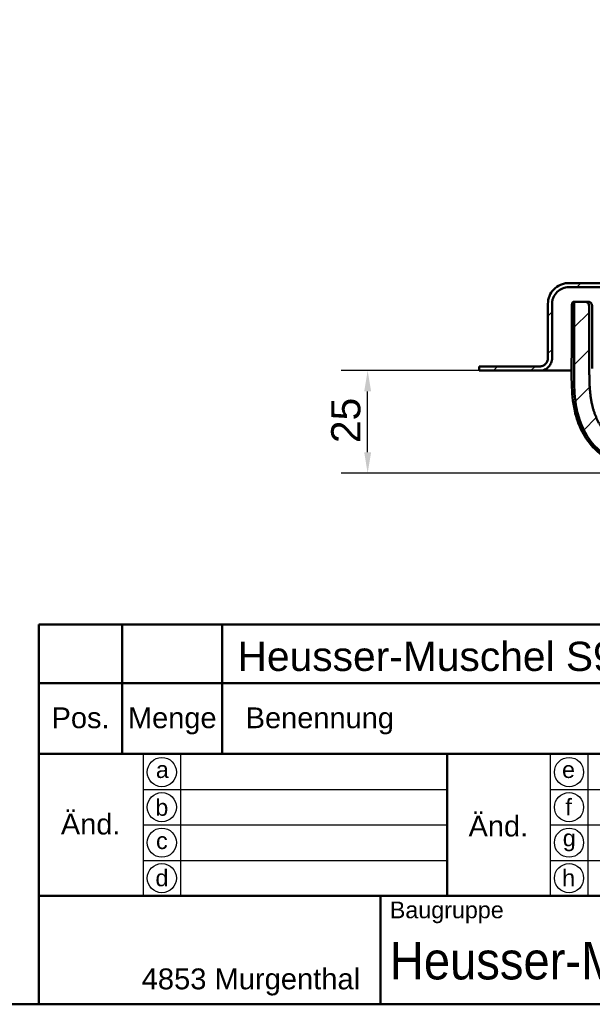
# Model space of a CAD drawing. Header units: millimetres. Extents: x 20 to 833, y 20 to 574.
# Tile 15 of 20: x 435 to 573, y 20 to 256. Entities that reach past the tile are written whole.
import ezdxf
from ezdxf.enums import TextEntityAlignment as Align

# ---------------------------------------------------------------- set-up
doc = ezdxf.new("R2010")
doc.units = ezdxf.units.MM
doc.header["$LTSCALE"] = 2
for name, color, linetype, lineweight in [('Bemaßungen(DIN)', 7, 'Continuous', 25), ('Sichtbare Kanten(DIN)', 7, 'Continuous', 50), ('Skizziergeometrie(DIN)', 7, 'Continuous', 50), ('Skizzierlinie(DIN)', 7, 'Continuous', 25), ('Symbole(DIN)', 7, 'Continuous', 25)]:
    doc.layers.add(name, color=color, linetype=linetype, lineweight=lineweight)
doc.layers.add('Schraffur', color=179, linetype='Continuous', lineweight=9, true_color=0x1e1e47)
doc.styles.add('Aktuell-DIN', font='arial.ttf')
doc.styles.add('STANDARD-DIN~0', font='arial.ttf')
doc.styles.add('Textstil10', font='arial.ttf')
doc.styles.add('Textstil41', font='arial.ttf', dxfattribs={"width": 0.8})
doc.styles.add('Textstil83', font='arial.ttf', dxfattribs={"width": 0.8})
doc.dimstyles.new('CAD-LAN', dxfattribs={"dimscale": 2, "dimtxt": 3.5, "dimasz": 2.5, "dimexe": 3.175, "dimexo": 0, "dimgap": 0.8, "dimtad": 1, "dimrnd": 1e-08, "dimtxsty": 'STANDARD-DIN~0', "dimcen": 0.09, "dimdle": 10, "dimclrd": 250, "dimclre": 250, "dimclrt": 250, "dimadec": 0, "dimazin": 2, "dimtfac": 1, "dimtmove": 0, "dimatfit": 3, "dimfxl": 1, "dimtolj": 1, "dimtzin": 0, "dimlwd": 25, "dimlwe": 25, "dimarcsym": 0})

# ---------------------------------------------------------------- blocks, each defined once
blk = doc.blocks.new('Ränder Standardrahmen')
at = {"layer": 'Skizziergeometrie(DIN)', "flags": 128}
blk.add_lwpolyline([(10, 10), (10, 287), (410, 287), (410, 10), (10, 10)], dxfattribs=at)
blk = doc.blocks.new('Schriftfelder Heusser')
at = {"layer": 'Skizziergeometrie(DIN)'}
for p, q in [((101, 229.92), (101, 236.92)), ((101, 236.92), (291, 236.92)), ((111, 229.92), (111, 236.92)), ((123, 229.92), (123, 236.92)), ((101, 191.42), (101, 229.92)), ((101, 229.92), (291, 229.92)), ((111, 229.92), (111, 221.42)), ((123, 229.92), (123, 221.42)), ((101, 221.42), (291, 221.42)), ((150, 221.42), (150, 204.42)), ((101, 204.42), (291, 204.42)), ((142, 204.42), (142, 191.42)), ((291, 191.42), (101, 191.42))]:
    blk.add_line(p, q, dxfattribs=at)
at = {"layer": 'Skizzierlinie(DIN)'}
for p, q in [((113.5, 221.42), (113.5, 204.42)), ((118, 221.42), (118, 204.42)), ((162.35, 221.42), (162.35, 204.42)), ((166.85, 221.42), (166.85, 204.42)), ((113.5, 217.17), (150, 217.17)), ((162.35, 217.17), (278, 217.17)), ((113.5, 212.92), (150, 212.92)), ((162.35, 212.92), (278, 212.92)), ((113.5, 208.67), (150, 208.67)), ((162.35, 208.67), (278, 208.67))]:
    blk.add_line(p, q, dxfattribs=at)
for centre in [(115.75, 219.25), (164.6, 219.25), (115.75, 215.04), (164.6, 215.04), (115.75, 210.79), (164.6, 210.79), (115.75, 206.54), (164.6, 206.54)]:
    blk.add_circle(centre, 1.75, dxfattribs=at)
at = {"layer": 'Symbole(DIN)', "color": 179, "true_color": 0x262659, "style": 'Aktuell-DIN'}
for s, insert, char_height, attachment_point in [('Pos.', (106, 227), 2.489, 2), ('Menge', (117, 227), 2.489, 2), ('Benennung', (125.81, 225.38), 2.489, 4), ('\\fArial|b0|i0;a', (115.81, 219.53), 2, 5), ('\\fArial|b0|i0;e', (164.54, 219.53), 2, 5), ('\\fArial|b0|i0;b', (115.75, 215), 2, 5), ('\\fArial|b0|i0;f', (164.55, 215.06), 2, 5), ('\\fArial|b0|i0;c', (115.75, 211.01), 2, 5), ('\\fArial|b0|i0;g', (164.63, 211.05), 2, 5), ('\\fArial|b0|i0;d', (115.76, 206.55), 2, 5), ('\\fArial|b0|i0;h', (164.55, 206.57), 2, 5), ('\\fArial|b0|i0;\\H2.0000;Baugruppe', (143.1, 203.73), 2, 1), ('\\fArial|b0|i0;\\H2.5000;4853 Murgenthal', (113.33, 192.46), 2.5, 7)]:
    blk.add_mtext(s, dxfattribs=dict(at, insert=insert, char_height=char_height, attachment_point=attachment_point))
at = {"layer": 'Symbole(DIN)', "color": 179, "true_color": 0x262659, "char_height": 2.489, "width": 12.3494, "attachment_point": 5, "style": 'Aktuell-DIN'}
for insert in [(107.21, 213), (156.12, 212.76)]:
    blk.add_mtext('Änd.', dxfattribs=dict(at, insert=insert))
at = {"layer": 'Symbole(DIN)', "color": 7, "insert": (143.1, 196.62), "char_height": 4.5, "width": 90.18, "attachment_point": 4, "style": 'Aktuell-DIN'}
blk.add_mtext('\\fArial|b0|i0;\\W0.90;\\H4.5000;Heusser-Muschel Serie 9  EN179', dxfattribs=at)
at = {"layer": 'Symbole(DIN)', "color": 179, "true_color": 0x262659, "style": 'Textstil10'}
blk.add_attdef('ERSTELLUNGSDATUM_001', (217.23, 218.29), '', height=2, dxfattribs=at)
at = {"layer": 'Symbole(DIN)', "color": 179, "true_color": 0x262659}
for tag, height, style, p in [('AUTOR', 2.49, 'Aktuell-DIN', (240.03, 219.26)), ('KONTROLLDATUM', 2, 'Textstil10', (217.42, 215.04)), ('KONTROLLIERT_VON', 2, 'Textstil10', (239.98, 215.05))]:
    blk.add_attdef(tag, text='', height=height, dxfattribs=dict(at, style=style)).set_placement(p, align=Align.MIDDLE_LEFT)
at = {"layer": 'Symbole(DIN)', "color": 7, "style": 'Textstil83', "width": 0.8}
blk.add_attdef('Anfänglicher_Ansichtsmaßstab_001', (281.57, 213.34), '', height=2.3, dxfattribs=at)
at = {"layer": 'Symbole(DIN)', "color": 179, "true_color": 0x262659, "style": 'Textstil10'}
blk.add_attdef('PROJEKT', text='', height=2, dxfattribs=at).set_placement((217.77, 209.72), align=Align.BOTTOM_LEFT)
at = {"layer": 'Symbole(DIN)', "color": 7, "style": 'Textstil41', "width": 0.8}
blk.add_attdef('STATUS', text='', height=5, dxfattribs=at).set_placement((284.53, 195.86), align=Align.MIDDLE_CENTER)
blk = doc.blocks.new('*D25')
at = {"layer": 'Bemaßungen(DIN)', "color": 250, "linetype": 'Continuous', "lineweight": 25, "true_color": 0x3f3f3f, "transparency": 16777216}
for p, q in [((545.63, 171.9), (512.53, 171.9)), ((518.88, 152.34), (518.88, 166.9)), ((717.98, 147.34), (512.53, 147.34))]:
    blk.add_line(p, q, dxfattribs=at)
at = {"layer": 'Bemaßungen(DIN)', "color": 250, "linetype": 'Continuous', "true_color": 0x3f3f3f, "transparency": 16777216}
for points in [[(518.05, 166.9), (519.72, 166.9), (518.88, 171.9)], [(518.05, 152.34), (519.72, 152.34), (518.88, 147.34)]]:
    blk.add_solid(points, dxfattribs=at)
at = {"layer": 'Defpoints', "color": 0, "linetype": 'Continuous', "transparency": 16777216}
for p in [(518.88, 171.9), (545.63, 171.9), (717.98, 147.34)]:
    blk.add_point(p, dxfattribs=at)
at = {"layer": 'Bemaßungen(DIN)', "color": 250, "linetype": 'Continuous', "lineweight": 25, "true_color": 0x3f3f3f, "transparency": 16777216, "insert": (510.13, 154.52), "char_height": 7, "attachment_point": 1, "rotation": 90, "style": 'STANDARD-DIN~0'}
blk.add_mtext('\\A1;25', dxfattribs=at)

msp = doc.modelspace()

# ---------------------------------------------------------------- hatches: boundary and pattern name
at = {"layer": 'Schraffur'}
h = msp.add_hatch(dxfattribs=at)
h.set_pattern_fill('ANSI31', color=256, scale=50.8, style=0)
h.set_pattern_definition([(45, (0, 0), (-4.49013, 4.49013), [])])
edge = h.paths.add_edge_path()
edge.add_line((753.135, 187.895), (753.135, 174.895))
edge.add_spline(control_points=[(753.135, 174.895), (753.135, 174.687), (753.156, 174.479), (753.241, 174.077), (753.302, 173.884), (753.541, 173.337), (753.769, 173.009), (754.329, 172.469), (754.654, 172.258), (755.367, 171.969), (755.748, 171.895), (756.135, 171.895)], knot_values=[-0.4735831, -0.4735831, -0.4735831, -0.4735831, -0.4108832, -0.4108832, -0.3500812, -0.3500812, -0.2314327, -0.2314327, -0.1160757, -0.1160757, 0, 0, 0, 0], degree=3, periodic=0)
edge.add_line((756.135, 171.895), (759.635, 171.895))
edge.add_line((759.635, 171.895), (759.635, 172.865))
edge.add_line((759.635, 172.865), (758.635, 172.865))
edge.add_line((758.635, 172.865), (758.635, 172.895))
edge.add_line((758.635, 172.895), (756.135, 172.895))
edge.add_spline(control_points=[(756.135, 172.895), (755.995, 172.895), (755.857, 172.91), (755.589, 172.966), (755.46, 173.007), (755.095, 173.166), (754.877, 173.318), (754.517, 173.692), (754.376, 173.908), (754.184, 174.384), (754.135, 174.638), (754.135, 174.895)], knot_values=[-0.3157143, -0.3157143, -0.3157143, -0.3157143, -0.2739221, -0.2739221, -0.2333875, -0.2333875, -0.1542884, -0.1542884, -0.0773838, -0.0773838, 0, 0, 0, 0], degree=3, periodic=0)
edge.add_line((754.135, 174.895), (754.135, 187.895))
edge.add_spline(control_points=[(754.135, 187.895), (754.135, 188.243), (754.099, 188.589), (753.958, 189.26), (753.855, 189.581), (753.458, 190.494), (753.078, 191.039), (752.144, 191.939), (751.603, 192.292), (750.414, 192.773), (749.78, 192.895), (749.135, 192.895)], knot_values=[-0.7893052, -0.7893052, -0.7893052, -0.7893052, -0.6848053, -0.6848053, -0.5834686, -0.5834686, -0.3857211, -0.3857211, -0.1934595, -0.1934595, 0, 0, 0, 0], degree=3, periodic=0)
edge.add_line((749.135, 192.895), (740.135, 192.895))
edge.add_line((740.135, 192.895), (740.135, 194.395))
edge.add_line((740.135, 194.395), (739.635, 194.395))
edge.add_line((739.635, 194.395), (739.635, 191.095))
edge.add_line((739.635, 191.095), (739.135, 191.095))
edge.add_line((739.135, 191.095), (739.135, 191.895))
edge.add_line((739.135, 191.895), (736.135, 191.895))
edge.add_line((736.135, 191.895), (736.135, 191.095))
edge.add_line((736.135, 191.095), (736.885, 191.095))
edge.add_line((736.885, 191.095), (736.685, 190.895))
edge.add_line((736.685, 190.895), (736.685, 186.095))
edge.add_line((736.685, 186.095), (736.885, 185.895))
edge.add_line((736.885, 185.895), (736.635, 185.895))
edge.add_line((736.635, 185.895), (736.635, 190.695))
edge.add_line((736.635, 190.695), (736.435, 190.895))
edge.add_line((736.435, 190.895), (735.335, 190.895))
edge.add_line((735.335, 190.895), (735.135, 190.695))
edge.add_line((735.135, 190.695), (735.135, 191.895))
edge.add_line((735.135, 191.895), (736.12, 191.895))
edge.add_line((736.12, 191.895), (736.12, 192.795))
edge.add_line((736.12, 192.795), (734.685, 192.795))
edge.add_line((734.685, 192.795), (734.685, 191.895))
edge.add_line((734.685, 191.895), (734.235, 191.895))
edge.add_line((734.235, 191.895), (734.235, 193.595))
edge.add_line((734.235, 193.595), (735.135, 193.595))
edge.add_line((735.135, 193.595), (735.135, 194.195))
edge.add_line((735.135, 194.195), (734.635, 194.695))
edge.add_line((734.635, 194.695), (731.685, 194.695))
edge.add_line((731.685, 194.695), (731.685, 179.854))
edge.add_line((731.685, 179.854), (741.193, 179.854))
edge.add_line((741.193, 179.854), (742.177, 180.838))
edge.add_line((742.177, 180.838), (742.177, 188.895))
edge.add_line((742.177, 188.895), (742.177, 191.395))
edge.add_line((742.177, 191.395), (741.435, 191.395))
edge.add_line((741.435, 191.395), (741.435, 185.195))
edge.add_line((741.435, 185.195), (741.135, 184.895))
edge.add_line((741.135, 184.895), (738.435, 184.895))
edge.add_line((738.435, 184.895), (738.635, 185.095))
edge.add_line((738.635, 185.095), (738.635, 185.695))
edge.add_line((738.635, 185.695), (738.435, 185.895))
edge.add_line((738.435, 185.895), (738.735, 185.895))
edge.add_line((738.735, 185.895), (738.735, 185.395))
edge.add_line((738.735, 185.395), (738.835, 185.295))
edge.add_line((738.835, 185.295), (740.935, 185.295))
edge.add_line((740.935, 185.295), (741.135, 185.495))
edge.add_line((741.135, 185.495), (741.135, 191.895))
edge.add_line((741.135, 191.895), (749.135, 191.895))
edge.add_spline(control_points=[(749.135, 191.895), (749.413, 191.895), (749.69, 191.867), (750.226, 191.754), (750.483, 191.672), (751.213, 191.354), (751.65, 191.05), (752.37, 190.303), (752.652, 189.87), (753.037, 188.919), (753.135, 188.411), (753.135, 187.895)], knot_values=[-0.6314442, -0.6314442, -0.6314442, -0.6314442, -0.5478443, -0.5478443, -0.4667749, -0.4667749, -0.3085769, -0.3085769, -0.1547676, -0.1547676, 0, 0, 0, 0], degree=3, periodic=0)
h.paths.add_polyline_path([(735.135, 184.895), (735.135, 185.095), (735.335, 184.895)], flags=0)
edge = h.paths.add_edge_path()
edge.add_line((563.135, 174.895), (563.135, 187.895))
edge.add_spline(control_points=[(563.135, 187.895), (563.135, 188.174), (563.163, 188.451), (563.276, 188.987), (563.358, 189.244), (563.676, 189.974), (563.98, 190.41), (564.727, 191.13), (565.16, 191.413), (566.111, 191.798), (566.619, 191.895), (567.135, 191.895)], knot_values=[-0.6314442, -0.6314442, -0.6314442, -0.6314442, -0.5478443, -0.5478443, -0.4667749, -0.4667749, -0.3085769, -0.3085769, -0.1547676, -0.1547676, 0, 0, 0, 0], degree=3, periodic=0)
edge.add_line((567.135, 191.895), (713.135, 191.895))
edge.add_line((713.135, 191.895), (713.135, 185.495))
edge.add_line((713.135, 185.495), (713.335, 185.295))
edge.add_line((713.335, 185.295), (715.435, 185.295))
edge.add_line((715.435, 185.295), (715.535, 185.395))
edge.add_line((715.535, 185.395), (715.535, 185.895))
edge.add_line((715.535, 185.895), (715.835, 185.895))
edge.add_line((715.835, 185.895), (715.635, 185.695))
edge.add_line((715.635, 185.695), (715.635, 185.095))
edge.add_line((715.635, 185.095), (715.835, 184.895))
edge.add_line((715.835, 184.895), (713.135, 184.895))
edge.add_line((713.135, 184.895), (712.835, 185.195))
edge.add_line((712.835, 185.195), (712.835, 191.395))
edge.add_line((712.835, 191.395), (711.991, 191.395))
edge.add_line((711.991, 191.395), (711.991, 188.895))
edge.add_line((711.991, 188.895), (711.991, 163.479))
edge.add_spline(control_points=[(711.991, 163.479), (711.991, 159.033), (711.991, 155.475), (708.464, 152.345), (704.437, 152.327), (699.404, 152.305)], knot_values=[0, 0, 0, 0, 0, 0, 1, 1, 1, 1, 1, 1], degree=5, periodic=0)
edge.add_spline(control_points=[(699.404, 152.305), (663.207, 152.147), (627.01, 152.004), (590.814, 152.133)], knot_values=[0.0000183, 0.0000183, 0.0000183, 0.0000183, 10.8591286, 10.8591286, 10.8591286, 10.8591286], degree=3, periodic=0)
edge.add_spline(control_points=[(590.814, 152.133), (584.277, 152.156), (578.317, 152.185), (572.125, 157.862), (572.098, 164.342), (572.064, 172.433)], knot_values=[0, 0, 0, 0, 0, 0, 1, 1, 1, 1, 1, 1], degree=5, periodic=0)
edge.add_spline(control_points=[(572.064, 172.433), (572.033, 179.73), (572.017, 183.617), (572.015, 186.982)], knot_values=[0, 0, 0, 0, 1.0033721, 1.0033721, 1.0033721, 1.0033721], weights=[1.044297, 1.00552, 1.0006869, 1.0000845], degree=3, periodic=0)
edge.add_spline(control_points=[(572.015, 186.982), (572.015, 187.548), (572.015, 188.055), (571.702, 188.395), (571.18, 188.395), (570.604, 188.395)], knot_values=[0, 0, 0, 0, 0, 0, 1, 1, 1, 1, 1, 1], degree=5, periodic=0)
edge.add_line((570.604, 188.395), (569.015, 188.395))
edge.add_spline(control_points=[(569.015, 188.395), (568.909, 188.395), (568.801, 188.395), (568.668, 188.358), (568.63, 188.342), (568.565, 188.296), (568.539, 188.268), (568.492, 188.194), (568.476, 188.146), (568.449, 188.014), (568.449, 187.921), (568.449, 187.83)], knot_values=[-0.0997525, -0.0997525, -0.0997525, -0.0997525, -0.0687231, -0.0687231, -0.0556331, -0.0556331, -0.0432165, -0.0432165, -0.0273736, -0.0273736, -0.0000528, -0.0000528, -0.0000528, -0.0000528], degree=3, periodic=0)
edge.add_spline(control_points=[(568.449, 187.83), (568.449, 185.912), (568.445, 184.081), (568.439, 182.154), (568.433, 180.205), (568.425, 178.199), (568.417, 176.261), (568.412, 174.975), (568.406, 173.69), (568.401, 172.405)], knot_values=[0, 0, 0, 0, 0.4082996, 0.4082996, 0.4082996, 0.82096, 0.82096, 0.82096, 1.0946134, 1.0946134, 1.0946134, 1.0946134], degree=3, periodic=0)
edge.add_spline(control_points=[(568.401, 172.405), (568.396, 171.268), (568.39, 170.129), (568.418, 168.915), (568.446, 167.701), (568.508, 166.634), (568.595, 165.716), (568.77, 163.879), (569.053, 162.383), (569.456, 160.974), (571.07, 155.337), (574.693, 151.455), (579.984, 149.691), (581.307, 149.25), (582.712, 148.936), (584.439, 148.734), (585.302, 148.633), (586.305, 148.558), (587.447, 148.518), (588.589, 148.477), (589.659, 148.474), (590.729, 148.469)], knot_values=[0, 0, 0, 0, 0.2406476, 0.2406476, 0.2406476, 0.4812952, 0.4812952, 0.4812952, 0.9625904, 0.9625904, 0.9625904, 2.8877711, 2.8877711, 2.8877711, 3.3690663, 3.3690663, 3.3690663, 3.6097139, 3.6097139, 3.6097139, 3.8503615, 3.8503615, 3.8503615, 3.8503615], degree=3, periodic=0)
edge.add_line((590.729, 148.469), (718.203, 147.923))
edge.add_spline(control_points=[(718.203, 147.923), (719.668, 147.916), (721.136, 147.909), (722.695, 147.953), (724.255, 147.997), (725.637, 148.087), (726.991, 148.242)], knot_values=[0, 0, 0, 0, 0.4403832, 0.4403832, 0.4403832, 0.8807664, 0.8807664, 0.8807664, 0.8807664], degree=3, periodic=0)
edge.add_spline(control_points=[(726.991, 148.242), (728.771, 148.445), (730.382, 148.751), (731.895, 149.171)], knot_values=[0, 0, 0, 0, 0.5001725, 0.5001725, 0.5001725, 0.5001725], degree=3, periodic=0)
edge.add_spline(control_points=[(731.895, 149.171), (733.43, 149.597), (735.111, 150.212), (736.936, 151.017)], knot_values=[0, 0, 0, 0, 0.5374565, 0.5374565, 0.5374565, 0.5374565], degree=3, periodic=0)
edge.add_spline(control_points=[(736.936, 151.017), (737.4, 151.221), (737.734, 151.375), (738.137, 151.571), (738.541, 151.767), (738.935, 151.969), (739.328, 152.172), (739.427, 152.222), (739.525, 152.273), (739.623, 152.324), (739.918, 152.476), (740.214, 152.628), (740.511, 152.776), (740.561, 152.801), (740.611, 152.825), (740.66, 152.849), (740.71, 152.874), (740.76, 152.898), (740.81, 152.922), (741.059, 153.042), (741.31, 153.158), (741.568, 153.265), (741.619, 153.286), (741.67, 153.307), (741.72, 153.327)], knot_values=[0, 0, 0, 0, 0.1300988, 0.1300988, 0.1300988, 0.2601975, 0.2601975, 0.2601975, 0.2927222, 0.2927222, 0.2927222, 0.3902963, 0.3902963, 0.3902963, 0.4065586, 0.4065586, 0.4065586, 0.422821, 0.422821, 0.422821, 0.5041327, 0.5041327, 0.5041327, 0.5203951, 0.5203951, 0.5203951, 0.5203951], degree=3, periodic=0)
edge.add_spline(control_points=[(741.72, 153.327), (741.813, 153.364), (741.904, 153.398), (742.02, 153.474), (742.057, 153.505), (742.118, 153.585), (742.139, 153.631), (742.177, 153.775), (742.177, 153.879), (742.177, 153.983)], knot_values=[-0.0935252, -0.0935252, -0.0935252, -0.0935252, -0.0642653, -0.0642653, -0.0483657, -0.0483657, -0.0312512, -0.0312512, 0, 0, 0, 0], degree=3, periodic=0)
edge.add_line((742.177, 153.983), (742.177, 173.953))
edge.add_line((742.177, 173.953), (741.193, 174.937))
edge.add_line((741.193, 174.937), (731.685, 174.937))
edge.add_line((731.685, 174.937), (731.685, 159.695))
edge.add_line((731.685, 159.695), (722.585, 159.695))
edge.add_line((722.585, 159.695), (722.585, 194.695))
edge.add_line((722.585, 194.695), (719.635, 194.695))
edge.add_line((719.635, 194.695), (719.135, 194.195))
edge.add_line((719.135, 194.195), (719.135, 193.595))
edge.add_line((719.135, 193.595), (720.035, 193.595))
edge.add_line((720.035, 193.595), (720.035, 191.895))
edge.add_line((720.035, 191.895), (719.585, 191.895))
edge.add_line((719.585, 191.895), (719.585, 192.795))
edge.add_line((719.585, 192.795), (718.149, 192.795))
edge.add_line((718.149, 192.795), (718.149, 191.895))
edge.add_line((718.149, 191.895), (719.135, 191.895))
edge.add_line((719.135, 191.895), (719.135, 190.695))
edge.add_line((719.135, 190.695), (718.935, 190.895))
edge.add_line((718.935, 190.895), (717.835, 190.895))
edge.add_line((717.835, 190.895), (717.635, 190.695))
edge.add_line((717.635, 190.695), (717.635, 185.895))
edge.add_line((717.635, 185.895), (717.385, 185.895))
edge.add_line((717.385, 185.895), (717.585, 186.095))
edge.add_line((717.585, 186.095), (717.585, 190.895))
edge.add_line((717.585, 190.895), (717.385, 191.095))
edge.add_line((717.385, 191.095), (718.135, 191.095))
edge.add_line((718.135, 191.095), (718.135, 191.895))
edge.add_line((718.135, 191.895), (715.135, 191.895))
edge.add_line((715.135, 191.895), (715.135, 191.095))
edge.add_line((715.135, 191.095), (714.635, 191.095))
edge.add_line((714.635, 191.095), (714.635, 194.395))
edge.add_line((714.635, 194.395), (714.135, 194.395))
edge.add_line((714.135, 194.395), (714.135, 192.895))
edge.add_line((714.135, 192.895), (567.135, 192.895))
edge.add_spline(control_points=[(567.135, 192.895), (566.787, 192.895), (566.441, 192.86), (565.77, 192.719), (565.449, 192.616), (564.537, 192.219), (563.991, 191.839), (563.091, 190.905), (562.738, 190.364), (562.257, 189.174), (562.135, 188.54), (562.135, 187.895)], knot_values=[-0.7893052, -0.7893052, -0.7893052, -0.7893052, -0.6848053, -0.6848053, -0.5834686, -0.5834686, -0.3857211, -0.3857211, -0.1934595, -0.1934595, 0, 0, 0, 0], degree=3, periodic=0)
edge.add_line((562.135, 187.895), (562.135, 174.895))
edge.add_spline(control_points=[(562.135, 174.895), (562.135, 174.756), (562.12, 174.618), (562.064, 174.35), (562.023, 174.221), (561.864, 173.856), (561.712, 173.638), (561.339, 173.278), (561.122, 173.137), (560.646, 172.944), (560.393, 172.895), (560.135, 172.895)], knot_values=[-0.3157221, -0.3157221, -0.3157221, -0.3157221, -0.2739221, -0.2739221, -0.2333875, -0.2333875, -0.1542884, -0.1542884, -0.0773838, -0.0773838, -0.0000019, -0.0000019, -0.0000019, -0.0000019], degree=3, periodic=0)
edge.add_line((560.135, 172.895), (545.635, 172.895))
edge.add_line((545.635, 172.895), (545.635, 171.895))
edge.add_line((545.635, 171.895), (560.135, 171.895))
edge.add_spline(control_points=[(560.135, 171.895), (560.343, 171.895), (560.551, 171.917), (560.953, 172.001), (561.146, 172.063), (561.693, 172.301), (562.021, 172.53), (562.561, 173.09), (562.772, 173.414), (563.061, 174.128), (563.135, 174.509), (563.135, 174.895)], knot_values=[-0.4735831, -0.4735831, -0.4735831, -0.4735831, -0.4108832, -0.4108832, -0.3500812, -0.3500812, -0.2314327, -0.2314327, -0.1160757, -0.1160757, 0, 0, 0, 0], degree=3, periodic=0)
h.paths.add_polyline_path([(719.135, 185.095), (719.135, 184.895), (718.935, 184.895)], flags=0)

# ---------------------------------------------------------------- linework, layer by layer
at = {"layer": 'Sichtbare Kanten(DIN)'}
for p, q in [((714.135, 192.895), (567.135, 192.895)), ((567.135, 191.895), (713.135, 191.895)), ((562.135, 187.895), (562.135, 174.895)), ((562.135, 174.895), (562.135, 187.895)), ((563.135, 174.895), (563.135, 187.895)), ((569.015, 188.395), (570.604, 188.395)), ((570.604, 188.395), (571.308, 188.395)), ((562.135, 174.895), (562.135, 174.895)), ((560.135, 172.895), (545.635, 172.895)), ((545.635, 172.895), (545.635, 171.895)), ((545.635, 172.865), (545.635, 172.865)), ((545.635, 171.895), (545.635, 172.865)), ((545.635, 171.895), (560.135, 171.895)), ((545.635, 171.895), (545.635, 171.895)), ((567.819, 171.895), (560.135, 171.895))]:
    msp.add_line(p, q, dxfattribs=at)
for points, degree, knots in [([(567.135, 192.895), (566.787, 192.895), (566.441, 192.86), (565.77, 192.719), (565.449, 192.616), (564.537, 192.219), (563.991, 191.839), (563.091, 190.905), (562.738, 190.364), (562.257, 189.174), (562.135, 188.54), (562.135, 187.895)], 3, [-0.78930523, -0.78930523, -0.78930523, -0.78930523, -0.68480532, -0.68480532, -0.58346864, -0.58346864, -0.38572109, -0.38572109, -0.19345948, -0.19345948, 0, 0, 0, 0]), ([(563.135, 187.895), (563.135, 188.174), (563.163, 188.451), (563.276, 188.987), (563.358, 189.244), (563.676, 189.974), (563.98, 190.41), (564.727, 191.13), (565.16, 191.413), (566.111, 191.798), (566.619, 191.895), (567.135, 191.895)], 3, [-0.63144419, -0.63144419, -0.63144419, -0.63144419, -0.54784426, -0.54784426, -0.46677491, -0.46677491, -0.30857687, -0.30857687, -0.15476759, -0.15476759, 0, 0, 0, 0]), ([(726.987, 147.68), (722.633, 147.182), (718.225, 147.361), (706.506, 147.412), (699.17, 147.443), (669.826, 147.569), (647.818, 147.663), (617.557, 147.793), (609.304, 147.828), (594.858, 147.891), (588.562, 147.29), (581.222, 148.719), (579.975, 149.073), (576.784, 150.368), (574.9, 151.588), (572.149, 154.329), (571.119, 155.763), (569.516, 158.869), (568.938, 160.574), (568.092, 164.422), (567.916, 166.606), (567.767, 172.397), (567.856, 176.022), (567.875, 181.104), (567.879, 182.563), (567.885, 184.752), (567.887, 185.481), (567.887, 186.575), (567.885, 186.94), (567.89, 187.4), (567.891, 187.496), (567.897, 187.702), (567.903, 187.814), (567.925, 187.961), (567.935, 188.006), (567.971, 188.129), (568.005, 188.194), (568.092, 188.293), (568.144, 188.33), (568.252, 188.37), (568.299, 188.381), (568.384, 188.391), (568.417, 188.394), (568.471, 188.396), (568.491, 188.396), (568.532, 188.397), (568.553, 188.397), (568.574, 188.397)], 3, [0, 0, 0, 0, 1.3147732, 1.3147732, 3.5156069, 3.5156069, 10.1181079, 10.1181079, 12.5940457, 12.5940457, 14.4517512, 14.4517512, 14.8372417, 14.8372417, 15.4848677, 15.4848677, 16.0022412, 16.0022412, 16.5333209, 16.5333209, 17.1842684, 17.1842684, 18.2712861, 18.2712861, 18.7090006, 18.7090006, 18.9277979, 18.9277979, 19.037268, 19.037268, 19.0659314, 19.0659314, 19.1002429, 19.1002429, 19.1167144, 19.1167144, 19.1500843, 19.1500843, 19.1808225, 19.1808225, 19.1996381, 19.1996381, 19.21058, 19.21058, 19.2165994, 19.2165994, 19.2229076, 19.2229076, 19.2229076, 19.2229076]), ([(568.449, 187.83), (568.449, 185.912), (568.445, 184.081), (568.439, 182.154), (568.433, 180.205), (568.425, 178.199), (568.417, 176.261), (568.412, 174.975), (568.406, 173.69), (568.401, 172.405)], 3, [0, 0, 0, 0, 0.4082996, 0.4082996, 0.4082996, 0.82096, 0.82096, 0.82096, 1.0946134, 1.0946134, 1.0946134, 1.0946134]), ([(569.015, 188.395), (568.909, 188.395), (568.801, 188.395), (568.668, 188.358), (568.63, 188.342), (568.565, 188.296), (568.539, 188.268), (568.492, 188.194), (568.476, 188.146), (568.449, 188.014), (568.449, 187.921), (568.449, 187.83)], 3, [-0.099752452, -0.099752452, -0.099752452, -0.099752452, -0.068723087, -0.068723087, -0.055633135, -0.055633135, -0.043216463, -0.043216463, -0.027373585, -0.027373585, -0.000052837, -0.000052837, -0.000052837, -0.000052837]), ([(568.455, 188.386), (568.455, 188.386), (568.455, 188.386), (568.458, 188.387), (568.47, 188.388), (568.504, 188.392), (568.519, 188.393), (568.553, 188.395), (568.571, 188.396), (568.606, 188.397), (568.621, 188.398), (568.647, 188.398), (568.656, 188.398), (568.673, 188.398), (568.68, 188.398), (568.69, 188.398), (568.693, 188.398), (568.698, 188.398), (568.7, 188.398), (568.702, 188.398), (568.703, 188.398), (568.703, 188.398), (568.703, 188.398), (568.703, 188.398)], 3, [0.040889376, 0.040889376, 0.040889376, 0.040889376, 0.04351179, 0.04351179, 0.063943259, 0.063943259, 0.075266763, 0.075266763, 0.084557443, 0.084557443, 0.090252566, 0.090252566, 0.093339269, 0.093339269, 0.095419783, 0.095419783, 0.096311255, 0.096311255, 0.09697961, 0.09697961, 0.097042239, 0.097042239, 0.097097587, 0.097097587, 0.097097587, 0.097097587]), ([(568.621, 188.392), (568.616, 188.392), (568.611, 188.393), (568.605, 188.394), (568.599, 188.395), (568.593, 188.395), (568.592, 188.395)], 5, [1.370673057, 1.370673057, 1.370673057, 1.370673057, 1.370673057, 1.370673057, 1.391806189, 1.395873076, 1.395873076, 1.395873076, 1.395873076, 1.395873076, 1.395873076]), ([(568.599, 188.39), (568.599, 188.39), (568.6, 188.39), (568.604, 188.39), (568.612, 188.391), (568.641, 188.393), (568.66, 188.395), (568.705, 188.396), (568.724, 188.397), (568.758, 188.397), (568.771, 188.397), (568.793, 188.397), (568.801, 188.397), (568.81, 188.397)], 3, [0.04302321, 0.04302321, 0.04302321, 0.04302321, 0.048472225, 0.048472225, 0.065382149, 0.065382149, 0.082093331, 0.082093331, 0.090516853, 0.090516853, 0.094716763, 0.094716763, 0.097316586, 0.097316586, 0.097316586, 0.097316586]), ([(568.697, 188.391), (568.697, 188.391), (568.704, 188.392), (568.725, 188.393), (568.732, 188.393), (568.744, 188.394), (568.747, 188.394), (568.752, 188.394), (568.753, 188.394), (568.765, 188.395), (568.779, 188.395), (568.803, 188.396), (568.81, 188.396), (568.826, 188.396), (568.835, 188.396), (568.851, 188.396), (568.857, 188.396), (568.868, 188.396), (568.872, 188.396), (568.878, 188.396), (568.88, 188.396), (568.883, 188.396), (568.883, 188.396), (568.884, 188.396), (568.884, 188.396), (568.885, 188.396), (568.885, 188.396), (568.885, 188.396)], 3, [0.043257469, 0.043257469, 0.043257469, 0.043257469, 0.063911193, 0.063911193, 0.072195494, 0.072195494, 0.074953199, 0.074953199, 0.075872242, 0.075872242, 0.085106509, 0.085106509, 0.088411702, 0.088411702, 0.091991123, 0.091991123, 0.094059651, 0.094059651, 0.095367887, 0.095367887, 0.095908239, 0.095908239, 0.096110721, 0.096110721, 0.09616816, 0.09616816, 0.09618252, 0.09618252, 0.09618252, 0.09618252]), ([(568.783, 188.393), (568.783, 188.393), (568.793, 188.394), (568.825, 188.395), (568.834, 188.395), (568.851, 188.395), (568.858, 188.395), (568.873, 188.396), (568.878, 188.396), (568.892, 188.396), (568.9, 188.396), (568.914, 188.396), (568.919, 188.396), (568.926, 188.396), (568.929, 188.396), (568.932, 188.396), (568.933, 188.396), (568.934, 188.396), (568.934, 188.396), (568.935, 188.396)], 3, [0.041204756, 0.041204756, 0.041204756, 0.041204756, 0.068784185, 0.068784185, 0.076970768, 0.076970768, 0.082340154, 0.082340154, 0.085424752, 0.085424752, 0.08876935, 0.08876935, 0.090316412, 0.090316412, 0.091134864, 0.091134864, 0.091301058, 0.091301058, 0.091425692, 0.091425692, 0.091425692, 0.091425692]), ([(568.849, 188.394), (568.849, 188.394), (568.85, 188.394), (568.859, 188.395), (568.869, 188.395), (568.892, 188.395), (568.9, 188.395), (568.916, 188.395), (568.923, 188.396), (568.938, 188.396), (568.943, 188.396), (568.953, 188.396), (568.957, 188.396), (568.964, 188.396), (568.967, 188.396), (568.97, 188.396)], 3, [0.041130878, 0.041130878, 0.041130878, 0.041130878, 0.052585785, 0.052585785, 0.07295608, 0.07295608, 0.080887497, 0.080887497, 0.086067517, 0.086067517, 0.08868268, 0.08868268, 0.089993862, 0.089993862, 0.090808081, 0.090808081, 0.090808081, 0.090808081]), ([(568.895, 188.395), (568.895, 188.395), (568.896, 188.395), (568.902, 188.395), (568.912, 188.395), (568.938, 188.395), (568.943, 188.395), (568.953, 188.395), (568.958, 188.395), (568.968, 188.396), (568.971, 188.396), (568.977, 188.396), (568.978, 188.396), (568.982, 188.396), (568.984, 188.396), (568.987, 188.396), (568.989, 188.396), (568.991, 188.396), (568.992, 188.396), (568.993, 188.396), (568.993, 188.396), (568.993, 188.396), (568.993, 188.396), (568.993, 188.396)], 3, [0.042153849, 0.042153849, 0.042153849, 0.042153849, 0.051584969, 0.051584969, 0.077457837, 0.077457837, 0.082709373, 0.082709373, 0.08665462, 0.08665462, 0.088479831, 0.088479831, 0.089149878, 0.089149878, 0.089838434, 0.089838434, 0.090267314, 0.090267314, 0.090572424, 0.090572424, 0.090605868, 0.090605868, 0.090618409, 0.090618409, 0.090618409, 0.090618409]), ([(568.92, 188.395), (568.92, 188.395), (568.92, 188.395), (568.921, 188.395), (568.921, 188.395), (568.924, 188.395), (568.931, 188.395), (568.96, 188.395), (568.968, 188.395), (568.983, 188.395), (568.987, 188.395), (568.994, 188.395), (568.997, 188.395), (569.004, 188.395), (569.008, 188.395), (569.012, 188.395), (569.013, 188.395), (569.013, 188.395), (569.014, 188.395), (569.014, 188.395), (569.014, 188.395), (569.014, 188.395)], 3, [0.045423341, 0.045423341, 0.045423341, 0.045423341, 0.048719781, 0.048719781, 0.050905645, 0.050905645, 0.072892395, 0.072892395, 0.079342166, 0.079342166, 0.080984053, 0.080984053, 0.082214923, 0.082214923, 0.083325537, 0.083325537, 0.083462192, 0.083462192, 0.083530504, 0.083530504, 0.08354758, 0.08354758, 0.08354758, 0.08354758]), ([(568.922, 188.395), (568.922, 188.395), (568.926, 188.395), (568.94, 188.395), (568.947, 188.395), (568.962, 188.395), (568.967, 188.395), (568.976, 188.395), (568.98, 188.395), (568.989, 188.395), (568.992, 188.395), (568.998, 188.395), (569, 188.395), (569.004, 188.395), (569.006, 188.395), (569.008, 188.395)], 3, [0.042845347, 0.042845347, 0.042845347, 0.042845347, 0.063924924, 0.063924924, 0.077136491, 0.077136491, 0.081925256, 0.081925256, 0.085010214, 0.085010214, 0.086567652, 0.086567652, 0.087348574, 0.087348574, 0.087833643, 0.087833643, 0.087833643, 0.087833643]), ([(568.983, 188.395), (568.982, 188.395), (568.981, 188.395), (568.98, 188.395), (568.979, 188.395), (568.978, 188.395), (568.977, 188.395)], 5, [0.504286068, 0.504286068, 0.504286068, 0.504286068, 0.504286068, 0.504286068, 0.521884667, 0.544861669, 0.544861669, 0.544861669, 0.544861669, 0.544861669, 0.544861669]), ([(571.331, 188.395), (571.331, 188.395), (571.331, 188.395), (571.331, 188.395), (571.331, 188.395), (571.331, 188.395), (571.331, 188.395), (571.331, 188.395), (571.332, 188.395), (571.332, 188.395), (571.332, 188.395), (571.333, 188.395), (571.333, 188.395), (571.334, 188.395), (571.334, 188.395), (571.334, 188.395), (571.334, 188.395), (571.334, 188.395), (571.334, 188.395), (571.334, 188.395), (571.334, 188.395), (571.335, 188.395), (571.335, 188.395), (571.335, 188.395), (571.335, 188.395), (571.336, 188.395), (571.336, 188.395), (571.338, 188.395), (571.339, 188.395), (571.344, 188.395), (571.348, 188.395), (571.357, 188.395), (571.361, 188.395), (571.371, 188.395), (571.38, 188.395), (571.421, 188.395), (571.456, 188.395), (571.523, 188.395), (571.557, 188.394), (571.659, 188.391), (571.727, 188.388), (571.931, 188.371), (572.07, 188.348), (572.262, 188.274), (572.324, 188.243), (572.436, 188.164), (572.487, 188.116), (572.571, 188.008), (572.606, 187.948), (572.686, 187.759), (572.713, 187.622), (572.744, 187.317), (572.744, 187.147), (572.744, 186.977)], 3, [0, 0, 0, 0, 0.00007948, 0.00007948, 0.00023843, 0.00023843, 0.00055634, 0.00055634, 0.00119216, 0.00119216, 0.00247649, 0.00247649, 0.00263941, 0.00263941, 0.00267988, 0.00267988, 0.00270001, 0.00270001, 0.00272021, 0.00272021, 0.00274029, 0.00274029, 0.00278045, 0.00278045, 0.00286031, 0.00286031, 0.00317882, 0.00317882, 0.00381464, 0.00381464, 0.00640667, 0.00640667, 0.00768677, 0.00768677, 0.01025221, 0.01025221, 0.02044749, 0.02044749, 0.03062153, 0.03062153, 0.05097922, 0.05097922, 0.09220659, 0.09220659, 0.11272488, 0.11272488, 0.13329354, 0.13329354, 0.15379743, 0.15379743, 0.19482926, 0.19482926, 0.24572243, 0.24572243, 0.24572243, 0.24572243]), ([(562.135, 174.895), (562.135, 174.756), (562.12, 174.618), (562.064, 174.35), (562.023, 174.221), (561.864, 173.856), (561.712, 173.638), (561.339, 173.278), (561.122, 173.137), (560.646, 172.944), (560.393, 172.895), (560.135, 172.895)], 3, [-0.31572209, -0.31572209, -0.31572209, -0.31572209, -0.27392213, -0.27392213, -0.23338746, -0.23338746, -0.15428844, -0.15428844, -0.07738379, -0.07738379, -0.00000194, -0.00000194, -0.00000194, -0.00000194]), ([(560.135, 171.895), (560.343, 171.895), (560.551, 171.917), (560.953, 172.001), (561.146, 172.063), (561.693, 172.301), (562.021, 172.53), (562.561, 173.09), (562.772, 173.414), (563.061, 174.128), (563.135, 174.509), (563.135, 174.895)], 3, [-0.47358314, -0.47358314, -0.47358314, -0.47358314, -0.41088319, -0.41088319, -0.35008119, -0.35008119, -0.23143265, -0.23143265, -0.11607569, -0.11607569, 0, 0, 0, 0]), ([(590.729, 148.469), (589.659, 148.474), (588.589, 148.477), (587.447, 148.518), (586.305, 148.558), (585.302, 148.633), (584.439, 148.734), (582.712, 148.936), (581.307, 149.25), (579.984, 149.691), (574.693, 151.455), (571.07, 155.337), (569.456, 160.974), (569.053, 162.383), (568.77, 163.879), (568.595, 165.716), (568.508, 166.634), (568.446, 167.701), (568.418, 168.915), (568.39, 170.129), (568.396, 171.268), (568.401, 172.405)], 3, [0, 0, 0, 0, 0.2406476, 0.2406476, 0.2406476, 0.4812952, 0.4812952, 0.4812952, 0.9625904, 0.9625904, 0.9625904, 2.8877711, 2.8877711, 2.8877711, 3.3690663, 3.3690663, 3.3690663, 3.6097139, 3.6097139, 3.6097139, 3.8503615, 3.8503615, 3.8503615, 3.8503615])]:
    msp.add_open_spline(points, degree=degree, knots=knots, dxfattribs=at)
for points, degree in [([(568.582, 188.395), (568.579, 188.395), (568.577, 188.395), (568.574, 188.395)], 3), ([(568.829, 188.396), (568.825, 188.396), (568.822, 188.397), (568.818, 188.397), (568.814, 188.397), (568.81, 188.397)], 5), ([(568.897, 188.396), (568.894, 188.396), (568.892, 188.396), (568.89, 188.396), (568.887, 188.396), (568.885, 188.396)], 5), ([(568.975, 188.396), (568.974, 188.396), (568.973, 188.396), (568.972, 188.396), (568.971, 188.396), (568.97, 188.396)], 5), ([(572.015, 186.982), (572.015, 187.548), (572.015, 188.055), (571.702, 188.395), (571.18, 188.395), (570.604, 188.395)], 5), ([(571.308, 188.395), (571.318, 188.395), (571.328, 188.395), (571.338, 188.395), (571.348, 188.395), (571.358, 188.395)], 5), ([(572.744, 186.977), (572.746, 182.129), (572.772, 177.281), (572.792, 172.433)], 3), ([(590.814, 152.133), (584.277, 152.156), (578.317, 152.185), (572.125, 157.862), (572.098, 164.342), (572.064, 172.433)], 5)]:
    msp.add_open_spline(points, degree=degree, dxfattribs=at)
msp.add_rational_spline([(572.015, 186.982), (572.017, 183.617), (572.033, 179.73), (572.064, 172.433)], [1.0000845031, 1.00068688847, 1.005519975, 1.0442970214], degree=3, dxfattribs=at)

# ---------------------------------------------------------------- block references
at = {"xscale": 2, "yscale": 2, "zscale": 2}
for name, p in [('Ränder Standardrahmen', (0, 0)), ('Schriftfelder Heusser', (238, -362.833))]:
    msp.add_blockref(name, p, dxfattribs=at)

# ---------------------------------------------------------------- texts
at = {"layer": 'Symbole(DIN)', "color": 7, "insert": (487.659, 106.906), "char_height": 7, "width": 144.02821, "attachment_point": 1, "style": 'Aktuell-DIN'}
msp.add_mtext('{\\fArial|b0|i0;\\H7.0000;Heusser-Muschel S9.20.D4.392L}', dxfattribs=at)

# ---------------------------------------------------------------- dimensions: what is measured, and where the dimension line sits
at = {"layer": 'Bemaßungen(DIN)', "color": 250, "linetype": 'Continuous', "lineweight": 25, "true_color": 0x3f3f3f}
dim = msp.add_linear_dim(base=(518.883, 171.895), p1=(717.984, 147.341), p2=(545.635, 171.895), angle=270, dimstyle='CAD-LAN', override={"dimgap": 0.8, "dimdec": 0, "dimtol": 0, "dimlim": 0, "dimtp": 0, "dimtm": 0, "dimtdec": 2, "dimtofl": 0, "dimatfit": 1}, dxfattribs=at)
dim.commit()
dim.dimension.update_dxf_attribs({"geometry": '*D25', "text_midpoint": (518.883, 159.618), "dimtype": 160})

doc.saveas('drawing.dxf')
